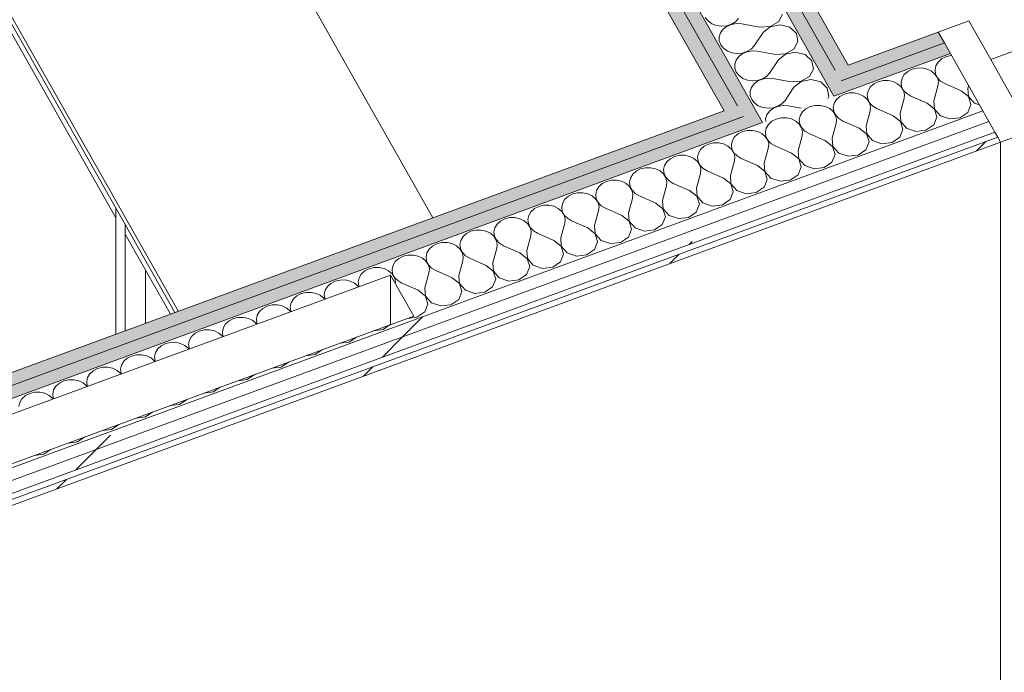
# Model space of a CAD drawing. Header units: millimetres. Extents: x -8337 to 19291, y 9509 to 21675.
# Tile 48 of 163: x -867 to 67, y 13150 to 13769. Entities that reach past the tile are written whole.
import ezdxf

# ---------------------------------------------------------------- set-up
doc = ezdxf.new("R2010")
doc.units = ezdxf.units.MM
doc.header["$MEASUREMENT"] = 0
doc.linetypes.add('Wipeout_Contour', pattern=[1000, 0, -1000])
for name, color, linetype in [('Nuevo_08_E_Envans secs', 7, 'Continuous'), ('Nuevo_09_EI_Mobiliari general', 7, 'Continuous'), ('Nuevo_Puertas Archicad', 7, 'Continuous')]:
    doc.layers.add(name, color=color, linetype=linetype)
for name, color, linetype, lineweight in [('Nuevo_08_E_Envans secs_Pluma_Nº__1', 7, 'Continuous', 5), ('Nuevo_08_E_Envans secs_Pluma_Nº__47', 7, 'Continuous', 20), ('Nuevo_09_EI_Mobiliari general_Pluma_Nº__1', 7, 'Continuous', 5), ('Nuevo_Puertas Archicad_Pluma_Nº__1', 7, 'Continuous', 5)]:
    doc.layers.add(name, color=color, linetype=linetype, lineweight=lineweight)
for name, color, linetype, lineweight, true_color in [('Nuevo_08_E_Envans secs_Pluma_Nº__102', 7, 'Continuous', 5, 0xcccccc), ('Nuevo_08_E_Envans secs_Pluma_Nº__171', 171, 'Continuous', 13, 0xaaaaff), ('Nuevo_08_E_Envans secs_Pluma_Nº__177', 7, 'Continuous', 15, 0xf7e046), ('Nuevo_08_E_Envans secs_Pluma_Nº__79', 7, 'Continuous', 5, 0xaaffd5), ('Nuevo_Puertas Archicad_Pluma_Nº__3', 7, 'Continuous', 5, 0xa4a4a4)]:
    doc.layers.add(name, color=color, linetype=linetype, lineweight=lineweight, true_color=true_color)
pattern_1 = [(45, (0, 0), (-183.848, 183.848), [195, -65]), (45, (7e-14, 183.85), (-183.848, 183.848), [195, -65])]

# ---------------------------------------------------------------- blocks, each defined once
blk = doc.blocks.new('*X124')
at = {"layer": 'Nuevo_08_E_Envans secs_Pluma_Nº__102', "color": 254, "linetype": 'Continuous', "lineweight": 5, "true_color": 0xcccccc}
for p, q in [((7.07, 13732.01), (3.82, 13729.08)), ((11.19, 13734.12), (7.07, 13732.01)), ((15.86, 13735.25), (11.19, 13734.12)), ((16.51, 13735.25), (15.86, 13735.25)), ((-21, 13722.29), (-25.12, 13720.18)), ((-16.33, 13723.42), (-21, 13722.29)), ((-11.45, 13723.47), (-16.33, 13723.42)), ((-6.74, 13722.44), (-11.45, 13723.47)), ((-2.55, 13720.41), (-6.74, 13722.44)), ((0.78, 13717.54), (-2.55, 13720.41)), ((1.69, 13725.54), (0.85, 13721.66)), ((0.85, 13721.66), (1.34, 13717.75)), ((3.82, 13729.08), (1.69, 13725.54)), ((-48.51, 13711.59), (-53.19, 13710.46)), ((-43.63, 13711.64), (-48.51, 13711.59)), ((-38.92, 13710.61), (-43.63, 13711.64)), ((-30.5, 13713.71), (-31.34, 13709.83)), ((-28.37, 13717.25), (-30.5, 13713.71)), ((-25.12, 13720.18), (-28.37, 13717.25)), ((3.02, 13714.05), (0.78, 13717.54)), ((1.34, 13717.75), (3.15, 13714.1)), ((3.99, 13710.19), (3.02, 13714.05)), ((3.15, 13714.1), (6.13, 13710.98)), ((6.13, 13710.98), (10.05, 13708.64)), ((-62.69, 13701.87), (-63.53, 13698)), ((-60.56, 13705.42), (-62.69, 13701.87)), ((-57.31, 13708.35), (-60.56, 13705.42)), ((-53.19, 13710.46), (-57.31, 13708.35)), ((-34.74, 13708.58), (-38.92, 13710.61)), ((-31.41, 13705.71), (-34.74, 13708.58)), ((-29.17, 13702.22), (-31.41, 13705.71)), ((-31.34, 13709.83), (-30.85, 13705.92)), ((-30.85, 13705.92), (-29.04, 13702.26)), ((-28.2, 13698.36), (-29.17, 13702.22)), ((-29.04, 13702.26), (-26.06, 13699.15)), ((-0.18, 13692.34), (3.61, 13706.27)), ((3.61, 13706.27), (3.99, 13710.19)), ((25.57, 13701.81), (10.05, 13708.64)), ((32.47, 13696.35), (25.57, 13701.81)), ((32.01, 13704.17), (32.68, 13706.64)), ((32.01, 13704.17), (32.6, 13696.39)), ((-92.75, 13693.58), (-94.88, 13690.04)), ((-89.5, 13696.52), (-92.75, 13693.58)), ((-85.38, 13698.63), (-89.5, 13696.52)), ((-80.7, 13699.75), (-85.38, 13698.63)), ((-75.82, 13699.8), (-80.7, 13699.75)), ((-71.11, 13698.78), (-75.82, 13699.8)), ((-66.93, 13696.75), (-71.11, 13698.78)), ((-63.59, 13693.88), (-66.93, 13696.75)), ((-61.36, 13690.39), (-63.59, 13693.88)), ((-63.53, 13698), (-63.03, 13694.09)), ((-63.03, 13694.09), (-61.23, 13690.43)), ((-32.37, 13680.51), (-28.58, 13694.44)), ((-28.58, 13694.44), (-28.2, 13698.36)), ((-26.06, 13699.15), (-22.14, 13696.8)), ((-6.62, 13689.98), (-22.14, 13696.8)), ((-0.18, 13692.34), (0.41, 13684.56)), ((34.77, 13688.78), (32.47, 13696.35)), ((32.6, 13696.39), (38.17, 13690.03)), ((-121.69, 13684.69), (-124.94, 13681.75)), ((-117.57, 13686.8), (-121.69, 13684.69)), ((-112.89, 13687.92), (-117.57, 13686.8)), ((-108.01, 13687.97), (-112.89, 13687.92)), ((-103.3, 13686.95), (-108.01, 13687.97)), ((-99.12, 13684.92), (-103.3, 13686.95)), ((-95.78, 13682.05), (-99.12, 13684.92)), ((-94.88, 13690.04), (-95.72, 13686.17)), ((-95.72, 13686.17), (-95.22, 13682.26)), ((-60.39, 13686.53), (-61.36, 13690.39)), ((-61.23, 13690.43), (-58.25, 13687.32)), ((-60.77, 13682.61), (-60.39, 13686.53)), ((-58.25, 13687.32), (-54.33, 13684.97)), ((-38.81, 13678.14), (-54.33, 13684.97)), ((0.28, 13684.52), (-6.62, 13689.98)), ((2.58, 13676.95), (0.28, 13684.52)), ((0.41, 13684.56), (5.98, 13678.2)), ((31.79, 13681.36), (34.77, 13688.78)), ((38.17, 13690.03), (43.01, 13688.36)), ((-149.76, 13674.97), (-153.88, 13672.86)), ((-145.08, 13676.09), (-149.76, 13674.97)), ((-140.2, 13676.14), (-145.08, 13676.09)), ((-135.49, 13675.12), (-140.2, 13676.14)), ((-131.31, 13673.09), (-135.49, 13675.12)), ((-127.06, 13678.21), (-127.91, 13674.34)), ((-127.91, 13674.34), (-127.41, 13670.43)), ((-124.94, 13681.75), (-127.06, 13678.21)), ((-93.55, 13678.55), (-95.78, 13682.05)), ((-95.22, 13682.26), (-93.42, 13678.6)), ((-92.58, 13674.7), (-93.55, 13678.55)), ((-93.42, 13678.6), (-90.44, 13675.49)), ((-92.96, 13670.78), (-92.58, 13674.7)), ((-90.44, 13675.49), (-86.52, 13673.14)), ((-64.56, 13668.68), (-60.77, 13682.61)), ((-31.91, 13672.68), (-38.81, 13678.14)), ((-32.37, 13680.51), (-31.78, 13672.73)), ((-0.39, 13669.53), (2.58, 13676.95)), ((5.98, 13678.2), (14.87, 13675.14)), ((14.87, 13675.14), (24.43, 13676.32)), ((24.43, 13676.32), (31.79, 13681.36)), ((-177.27, 13664.26), (-181.95, 13663.14)), ((-172.39, 13664.31), (-177.27, 13664.26)), ((-167.68, 13663.28), (-172.39, 13664.31)), ((-159.25, 13666.38), (-160.1, 13662.51)), ((-157.13, 13669.92), (-159.25, 13666.38)), ((-153.88, 13672.86), (-157.13, 13669.92)), ((-127.97, 13670.22), (-131.31, 13673.09)), ((-125.74, 13666.72), (-127.97, 13670.22)), ((-127.41, 13670.43), (-125.61, 13666.77)), ((-124.77, 13662.87), (-125.74, 13666.72)), ((-125.61, 13666.77), (-122.63, 13663.65)), ((-96.75, 13656.85), (-92.96, 13670.78)), ((-71, 13666.31), (-86.52, 13673.14)), ((-64.1, 13660.85), (-71, 13666.31)), ((-64.56, 13668.68), (-63.97, 13660.9)), ((-32.58, 13657.7), (-29.61, 13665.12)), ((-29.61, 13665.12), (-31.91, 13672.68)), ((-31.78, 13672.73), (-26.21, 13666.37)), ((-26.21, 13666.37), (-17.32, 13663.31)), ((-17.32, 13663.31), (-7.76, 13664.49)), ((-7.76, 13664.49), (-0.39, 13669.53)), ((-189.31, 13658.09), (-191.44, 13654.55)), ((-186.07, 13661.03), (-189.31, 13658.09)), ((-181.95, 13663.14), (-186.07, 13661.03)), ((-163.5, 13661.26), (-167.68, 13663.28)), ((-160.16, 13658.39), (-163.5, 13661.26)), ((-157.93, 13654.89), (-160.16, 13658.39)), ((-160.1, 13662.51), (-159.6, 13658.59)), ((-159.6, 13658.59), (-157.8, 13654.94)), ((-156.96, 13651.04), (-157.93, 13654.89)), ((-157.8, 13654.94), (-154.82, 13651.82)), ((-128.94, 13645.02), (-125.15, 13658.95)), ((-125.15, 13658.95), (-124.77, 13662.87)), ((-122.63, 13663.65), (-118.71, 13661.31)), ((-103.19, 13654.48), (-118.71, 13661.31)), ((-96.75, 13656.85), (-96.16, 13649.07)), ((-61.8, 13653.29), (-64.1, 13660.85)), ((-63.97, 13660.9), (-58.4, 13654.54)), ((-39.95, 13652.65), (-32.58, 13657.7)), ((-221.5, 13646.26), (-223.63, 13642.72)), ((-218.26, 13649.2), (-221.5, 13646.26)), ((-214.14, 13651.31), (-218.26, 13649.2)), ((-209.46, 13652.43), (-214.14, 13651.31)), ((-204.58, 13652.48), (-209.46, 13652.43)), ((-199.87, 13651.45), (-204.58, 13652.48)), ((-195.69, 13649.43), (-199.87, 13651.45)), ((-192.35, 13646.56), (-195.69, 13649.43)), ((-190.12, 13643.06), (-192.35, 13646.56)), ((-191.44, 13654.55), (-192.29, 13650.68)), ((-192.29, 13650.68), (-191.79, 13646.76)), ((-191.79, 13646.76), (-189.99, 13643.11)), ((-161.13, 13633.19), (-157.34, 13647.11)), ((-157.34, 13647.11), (-156.96, 13651.04)), ((-154.82, 13651.82), (-150.9, 13649.48)), ((-135.38, 13642.65), (-150.9, 13649.48)), ((-96.29, 13649.02), (-103.19, 13654.48)), ((-93.99, 13641.46), (-96.29, 13649.02)), ((-96.16, 13649.07), (-90.59, 13642.7)), ((-72.14, 13640.82), (-64.77, 13645.87)), ((-64.77, 13645.87), (-61.8, 13653.29)), ((-58.4, 13654.54), (-49.51, 13651.48)), ((-49.51, 13651.48), (-39.95, 13652.65)), ((-250.45, 13637.37), (-253.69, 13634.43)), ((-246.33, 13639.48), (-250.45, 13637.37)), ((-241.65, 13640.6), (-246.33, 13639.48)), ((-236.77, 13640.65), (-241.65, 13640.6)), ((-232.06, 13639.62), (-236.77, 13640.65)), ((-227.88, 13637.6), (-232.06, 13639.62)), ((-224.54, 13634.73), (-227.88, 13637.6)), ((-223.63, 13642.72), (-224.48, 13638.85)), ((-224.48, 13638.85), (-223.98, 13634.93)), ((-189.15, 13639.21), (-190.12, 13643.06)), ((-189.99, 13643.11), (-187.01, 13639.99)), ((-189.53, 13635.28), (-189.15, 13639.21)), ((-187.01, 13639.99), (-183.09, 13637.65)), ((-167.57, 13630.82), (-183.09, 13637.65)), ((-128.48, 13637.19), (-135.38, 13642.65)), ((-128.94, 13645.02), (-128.35, 13637.24)), ((-126.18, 13629.62), (-128.48, 13637.19)), ((-128.35, 13637.24), (-122.78, 13630.87)), ((-96.96, 13634.04), (-93.99, 13641.46)), ((-90.59, 13642.7), (-81.7, 13639.65)), ((-81.7, 13639.65), (-72.14, 13640.82)), ((-278.52, 13627.65), (-282.63, 13625.54)), ((-273.84, 13628.77), (-278.52, 13627.65)), ((-268.96, 13628.82), (-273.84, 13628.77)), ((-264.25, 13627.79), (-268.96, 13628.82)), ((-260.07, 13625.77), (-264.25, 13627.79)), ((-255.82, 13630.89), (-256.67, 13627.01)), ((-256.67, 13627.01), (-256.17, 13623.1)), ((-253.69, 13634.43), (-255.82, 13630.89)), ((-222.3, 13631.23), (-224.54, 13634.73)), ((-223.98, 13634.93), (-222.17, 13631.28)), ((-221.34, 13627.37), (-222.3, 13631.23)), ((-222.17, 13631.28), (-219.2, 13628.16)), ((-221.72, 13623.45), (-221.34, 13627.37)), ((-219.2, 13628.16), (-215.28, 13625.82)), ((-193.32, 13621.36), (-189.53, 13635.28)), ((-160.67, 13625.36), (-167.57, 13630.82)), ((-161.13, 13633.19), (-160.54, 13625.41)), ((-129.15, 13622.21), (-126.18, 13629.62)), ((-122.78, 13630.87), (-113.88, 13627.82)), ((-113.88, 13627.82), (-104.33, 13628.99)), ((-104.33, 13628.99), (-96.96, 13634.04)), ((-288.01, 13619.06), (-288.86, 13615.18)), ((-285.88, 13622.6), (-288.01, 13619.06)), ((-282.63, 13625.54), (-285.88, 13622.6)), ((-256.73, 13622.9), (-260.07, 13625.77)), ((-254.49, 13619.4), (-256.73, 13622.9)), ((-256.17, 13623.1), (-254.36, 13619.45)), ((-253.53, 13615.54), (-254.49, 13619.4)), ((-254.36, 13619.45), (-251.39, 13616.33)), ((-225.51, 13609.52), (-221.72, 13623.45)), ((-199.75, 13618.99), (-215.28, 13625.82)), ((-192.86, 13613.53), (-199.75, 13618.99)), ((-193.32, 13621.36), (-192.73, 13613.58)), ((-161.34, 13610.38), (-158.37, 13617.79)), ((-158.37, 13617.79), (-160.67, 13625.36)), ((-160.54, 13625.41), (-154.97, 13619.04)), ((-154.97, 13619.04), (-146.07, 13615.99)), ((-136.52, 13617.16), (-129.15, 13622.21)), ((-318.07, 13610.77), (-320.2, 13607.23)), ((-314.82, 13613.71), (-318.07, 13610.77)), ((-310.7, 13615.82), (-314.82, 13613.71)), ((-306.03, 13616.94), (-310.7, 13615.82)), ((-301.15, 13616.99), (-306.03, 13616.94)), ((-296.44, 13615.96), (-301.15, 13616.99)), ((-292.26, 13613.93), (-296.44, 13615.96)), ((-288.92, 13611.06), (-292.26, 13613.93)), ((-286.68, 13607.57), (-288.92, 13611.06)), ((-288.86, 13615.18), (-288.36, 13611.27)), ((-288.36, 13611.27), (-286.55, 13607.62)), ((-257.69, 13597.69), (-253.91, 13611.62)), ((-253.91, 13611.62), (-253.53, 13615.54)), ((-251.39, 13616.33), (-247.47, 13613.99)), ((-231.94, 13607.16), (-247.47, 13613.99)), ((-225.51, 13609.52), (-224.92, 13601.75)), ((-190.55, 13605.96), (-192.86, 13613.53)), ((-192.73, 13613.58), (-187.16, 13607.21)), ((-168.71, 13605.33), (-161.34, 13610.38)), ((-146.07, 13615.99), (-136.52, 13617.16)), ((-350.26, 13598.94), (-352.39, 13595.4)), ((-347.01, 13601.87), (-350.26, 13598.94)), ((-342.89, 13603.98), (-347.01, 13601.87)), ((-338.22, 13605.11), (-342.89, 13603.98)), ((-333.34, 13605.16), (-338.22, 13605.11)), ((-328.63, 13604.13), (-333.34, 13605.16)), ((-324.44, 13602.1), (-328.63, 13604.13)), ((-321.11, 13599.23), (-324.44, 13602.1)), ((-318.87, 13595.74), (-321.11, 13599.23)), ((-320.2, 13607.23), (-321.05, 13603.35)), ((-321.05, 13603.35), (-320.55, 13599.44)), ((-320.55, 13599.44), (-318.74, 13595.79)), ((-289.88, 13585.86), (-286.09, 13599.79)), ((-285.72, 13603.71), (-286.68, 13607.57)), ((-286.55, 13607.62), (-283.58, 13604.5)), ((-286.09, 13599.79), (-285.72, 13603.71)), ((-283.58, 13604.5), (-279.66, 13602.16)), ((-264.13, 13595.33), (-279.66, 13602.16)), ((-225.05, 13601.7), (-231.94, 13607.16)), ((-222.74, 13594.13), (-225.05, 13601.7)), ((-224.92, 13601.75), (-219.35, 13595.38)), ((-193.53, 13598.55), (-190.55, 13605.96)), ((-187.16, 13607.21), (-178.26, 13604.16)), ((-178.26, 13604.16), (-168.71, 13605.33)), ((-379.2, 13590.04), (-382.45, 13587.11)), ((-375.08, 13592.15), (-379.2, 13590.04)), ((-370.41, 13593.28), (-375.08, 13592.15)), ((-365.53, 13593.33), (-370.41, 13593.28)), ((-360.82, 13592.3), (-365.53, 13593.33)), ((-356.63, 13590.27), (-360.82, 13592.3)), ((-353.3, 13587.4), (-356.63, 13590.27)), ((-352.39, 13595.4), (-353.24, 13591.52)), ((-353.24, 13591.52), (-352.74, 13587.61)), ((-317.91, 13591.88), (-318.87, 13595.74)), ((-318.74, 13595.79), (-315.77, 13592.67)), ((-318.28, 13587.96), (-317.91, 13591.88)), ((-315.77, 13592.67), (-311.85, 13590.33)), ((-296.32, 13583.5), (-311.85, 13590.33)), ((-257.24, 13589.87), (-264.13, 13595.33)), ((-257.69, 13597.69), (-257.11, 13589.92)), ((-254.93, 13582.3), (-257.24, 13589.87)), ((-257.11, 13589.92), (-251.53, 13583.55)), ((-225.72, 13586.72), (-222.74, 13594.13)), ((-219.35, 13595.38), (-210.45, 13592.33)), ((-210.45, 13592.33), (-200.9, 13593.5)), ((-200.9, 13593.5), (-193.53, 13598.55)), ((-407.27, 13580.32), (-411.39, 13578.21)), ((-402.6, 13581.45), (-407.27, 13580.32)), ((-397.72, 13581.49), (-402.6, 13581.45)), ((-393.01, 13580.47), (-397.72, 13581.49)), ((-388.82, 13578.44), (-393.01, 13580.47)), ((-384.58, 13583.57), (-385.42, 13579.69)), ((-382.45, 13587.11), (-384.58, 13583.57)), ((-351.06, 13583.91), (-353.3, 13587.4)), ((-352.74, 13587.61), (-350.93, 13583.95)), ((-350.1, 13580.05), (-351.06, 13583.91)), ((-350.93, 13583.95), (-347.95, 13580.84)), ((-347.95, 13580.84), (-344.04, 13578.49)), ((-322.07, 13574.03), (-318.28, 13587.96)), ((-289.43, 13578.04), (-296.32, 13583.5)), ((-289.88, 13585.86), (-289.3, 13578.08)), ((-257.91, 13574.89), (-254.93, 13582.3)), ((-251.53, 13583.55), (-242.64, 13580.5)), ((-242.64, 13580.5), (-233.08, 13581.67)), ((-233.08, 13581.67), (-225.72, 13586.72)), ((-416.77, 13571.73), (-417.61, 13567.86)), ((-414.64, 13575.28), (-416.77, 13571.73)), ((-411.39, 13578.21), (-414.64, 13575.28)), ((-385.49, 13575.57), (-388.82, 13578.44)), ((-383.25, 13572.08), (-385.49, 13575.57)), ((-385.42, 13579.69), (-384.93, 13575.78)), ((-384.93, 13575.78), (-383.12, 13572.12)), ((-382.28, 13568.22), (-383.25, 13572.08)), ((-383.12, 13572.12), (-380.14, 13569.01)), ((-354.26, 13562.2), (-350.47, 13576.13)), ((-350.47, 13576.13), (-350.1, 13580.05)), ((-328.51, 13571.67), (-344.04, 13578.49)), ((-321.62, 13566.21), (-328.51, 13571.67)), ((-322.07, 13574.03), (-321.49, 13566.25)), ((-287.12, 13570.47), (-289.43, 13578.04)), ((-289.3, 13578.08), (-283.72, 13571.72)), ((-283.72, 13571.72), (-274.83, 13568.67)), ((-265.27, 13569.84), (-257.91, 13574.89)), ((-446.83, 13563.44), (-448.96, 13559.9)), ((-443.58, 13566.38), (-446.83, 13563.44)), ((-439.46, 13568.49), (-443.58, 13566.38)), ((-434.78, 13569.61), (-439.46, 13568.49)), ((-429.9, 13569.66), (-434.78, 13569.61)), ((-425.19, 13568.64), (-429.9, 13569.66)), ((-421.01, 13566.61), (-425.19, 13568.64)), ((-417.68, 13563.74), (-421.01, 13566.61)), ((-415.44, 13560.24), (-417.68, 13563.74)), ((-417.61, 13567.86), (-417.12, 13563.95)), ((-417.12, 13563.95), (-415.31, 13560.29)), ((-386.45, 13550.37), (-382.66, 13564.3)), ((-382.66, 13564.3), (-382.28, 13568.22)), ((-380.14, 13569.01), (-376.22, 13566.66)), ((-360.7, 13559.83), (-376.22, 13566.66)), ((-354.26, 13562.2), (-353.67, 13554.42)), ((-319.31, 13558.64), (-321.62, 13566.21)), ((-321.49, 13566.25), (-315.91, 13559.89)), ((-297.46, 13558.01), (-290.1, 13563.05)), ((-290.1, 13563.05), (-287.12, 13570.47)), ((-274.83, 13568.67), (-265.27, 13569.84)), ((-475.77, 13554.55), (-479.02, 13551.61)), ((-471.65, 13556.66), (-475.77, 13554.55)), ((-466.97, 13557.78), (-471.65, 13556.66)), ((-462.09, 13557.83), (-466.97, 13557.78)), ((-457.38, 13556.81), (-462.09, 13557.83)), ((-453.2, 13554.78), (-457.38, 13556.81)), ((-449.86, 13551.91), (-453.2, 13554.78)), ((-448.96, 13559.9), (-449.8, 13556.03)), ((-449.8, 13556.03), (-449.3, 13552.12)), ((-449.3, 13552.12), (-447.5, 13548.46)), ((-418.64, 13538.54), (-414.85, 13552.47)), ((-414.47, 13556.39), (-415.44, 13560.24)), ((-415.31, 13560.29), (-412.33, 13557.18)), ((-414.85, 13552.47), (-414.47, 13556.39)), ((-412.33, 13557.18), (-408.41, 13554.83)), ((-392.89, 13548), (-408.41, 13554.83)), ((-353.8, 13554.38), (-360.7, 13559.83)), ((-351.5, 13546.81), (-353.8, 13554.38)), ((-353.67, 13554.42), (-348.1, 13548.06)), ((-322.29, 13551.22), (-319.31, 13558.64)), ((-315.91, 13559.89), (-307.02, 13556.83)), ((-307.02, 13556.83), (-297.46, 13558.01)), ((-503.84, 13544.83), (-507.96, 13542.72)), ((-499.16, 13545.95), (-503.84, 13544.83)), ((-494.28, 13546), (-499.16, 13545.95)), ((-489.57, 13544.98), (-494.28, 13546)), ((-485.39, 13542.95), (-489.57, 13544.98)), ((-482.05, 13540.08), (-485.39, 13542.95)), ((-481.14, 13548.07), (-481.99, 13544.2)), ((-481.99, 13544.2), (-481.49, 13540.29)), ((-479.02, 13551.61), (-481.14, 13548.07)), ((-447.63, 13548.41), (-449.86, 13551.91)), ((-446.66, 13544.56), (-447.63, 13548.41)), ((-447.5, 13548.46), (-444.52, 13545.34)), ((-447.04, 13540.64), (-446.66, 13544.56)), ((-444.52, 13545.34), (-440.6, 13543)), ((-425.08, 13536.17), (-440.6, 13543)), ((-385.99, 13542.54), (-392.89, 13548)), ((-386.45, 13550.37), (-385.86, 13542.59)), ((-354.48, 13539.39), (-351.5, 13546.81)), ((-348.1, 13548.06), (-339.21, 13545)), ((-339.21, 13545), (-329.65, 13546.18)), ((-329.65, 13546.18), (-322.29, 13551.22)), ((-531.35, 13534.12), (-536.03, 13533)), ((-526.47, 13534.17), (-531.35, 13534.12)), ((-521.76, 13533.14), (-526.47, 13534.17)), ((-513.33, 13536.24), (-514.18, 13532.37)), ((-511.21, 13539.78), (-513.33, 13536.24)), ((-507.96, 13542.72), (-511.21, 13539.78)), ((-479.82, 13536.58), (-482.05, 13540.08)), ((-481.49, 13540.29), (-479.69, 13536.63)), ((-478.85, 13532.73), (-479.82, 13536.58)), ((-479.69, 13536.63), (-476.71, 13533.51)), ((-476.71, 13533.51), (-472.79, 13531.17)), ((-450.83, 13526.71), (-447.04, 13540.64)), ((-418.18, 13530.71), (-425.08, 13536.17)), ((-418.64, 13538.54), (-418.05, 13530.76)), ((-386.66, 13527.56), (-383.69, 13534.98)), ((-383.69, 13534.98), (-385.99, 13542.54)), ((-385.86, 13542.59), (-380.29, 13536.23)), ((-380.29, 13536.23), (-371.4, 13533.17)), ((-371.4, 13533.17), (-361.84, 13534.35)), ((-361.84, 13534.35), (-354.48, 13539.39)), ((-545.52, 13524.41), (-546.37, 13520.54)), ((-543.4, 13527.95), (-545.52, 13524.41)), ((-540.15, 13530.89), (-543.4, 13527.95)), ((-536.03, 13533), (-540.15, 13530.89)), ((-517.58, 13531.12), (-521.76, 13533.14)), ((-514.24, 13528.25), (-517.58, 13531.12)), ((-512.01, 13524.75), (-514.24, 13528.25)), ((-514.18, 13532.37), (-513.68, 13528.45)), ((-513.68, 13528.45), (-511.88, 13524.8)), ((-511.04, 13520.9), (-512.01, 13524.75)), ((-511.88, 13524.8), (-508.9, 13521.68)), ((-483.02, 13514.88), (-479.23, 13528.81)), ((-479.23, 13528.81), (-478.85, 13532.73)), ((-457.27, 13524.34), (-472.79, 13531.17)), ((-450.37, 13518.88), (-457.27, 13524.34)), ((-450.83, 13526.71), (-450.24, 13518.93)), ((-415.88, 13523.15), (-418.18, 13530.71)), ((-418.05, 13530.76), (-412.48, 13524.39)), ((-412.48, 13524.39), (-403.59, 13521.34)), ((-394.03, 13522.51), (-386.66, 13527.56)), ((-575.58, 13516.12), (-577.71, 13512.58)), ((-572.34, 13519.06), (-575.58, 13516.12)), ((-568.22, 13521.17), (-572.34, 13519.06)), ((-563.54, 13522.29), (-568.22, 13521.17)), ((-558.66, 13522.34), (-563.54, 13522.29)), ((-553.95, 13521.31), (-558.66, 13522.34)), ((-549.77, 13519.29), (-553.95, 13521.31)), ((-546.43, 13516.42), (-549.77, 13519.29)), ((-546.06, 13515.84), (-546.43, 13516.42)), ((-546.37, 13520.54), (-545.87, 13516.62)), ((-545.87, 13516.62), (-545.57, 13516.02)), ((-511.2, 13519.23), (-511.04, 13520.9)), ((-508.9, 13521.68), (-504.98, 13519.34)), ((-489.46, 13512.51), (-504.98, 13519.34)), ((-483.02, 13514.88), (-482.43, 13507.1)), ((-448.07, 13511.31), (-450.37, 13518.88)), ((-450.24, 13518.93), (-444.67, 13512.56)), ((-426.22, 13510.68), (-418.85, 13515.73)), ((-418.85, 13515.73), (-415.88, 13523.15)), ((-403.59, 13521.34), (-394.03, 13522.51)), ((-604.53, 13507.23), (-607.77, 13504.29)), ((-600.41, 13509.34), (-604.53, 13507.23)), ((-595.73, 13510.46), (-600.41, 13509.34)), ((-590.85, 13510.51), (-595.73, 13510.46)), ((-586.14, 13509.48), (-590.85, 13510.51)), ((-581.96, 13507.46), (-586.14, 13509.48)), ((-578.62, 13504.59), (-581.96, 13507.46)), ((-577.71, 13512.58), (-578.56, 13508.71)), ((-578.56, 13508.71), (-578.06, 13504.79)), ((-482.56, 13507.05), (-489.46, 13512.51)), ((-480.26, 13499.48), (-482.56, 13507.05)), ((-482.43, 13507.1), (-476.86, 13500.73)), ((-451.04, 13503.9), (-448.07, 13511.31)), ((-444.67, 13512.56), (-435.78, 13509.51)), ((-435.78, 13509.51), (-426.22, 13510.68)), ((-632.6, 13497.51), (-636.72, 13495.4)), ((-627.92, 13498.63), (-632.6, 13497.51)), ((-623.04, 13498.68), (-627.92, 13498.63)), ((-618.33, 13497.65), (-623.04, 13498.68)), ((-614.15, 13495.63), (-618.33, 13497.65)), ((-609.9, 13500.75), (-610.75, 13496.87)), ((-610.75, 13496.87), (-610.25, 13492.96)), ((-607.77, 13504.29), (-609.9, 13500.75)), ((-578.25, 13504.01), (-578.62, 13504.59)), ((-578.06, 13504.79), (-577.76, 13504.19)), ((-483.23, 13492.07), (-480.26, 13499.48)), ((-476.86, 13500.73), (-467.97, 13497.68)), ((-467.97, 13497.68), (-458.41, 13498.85)), ((-458.41, 13498.85), (-451.04, 13503.9)), ((-660.11, 13486.8), (-664.79, 13485.67)), ((-655.23, 13486.85), (-660.11, 13486.8)), ((-650.52, 13485.82), (-655.23, 13486.85)), ((-642.09, 13488.92), (-642.94, 13485.04)), ((-639.96, 13492.46), (-642.09, 13488.92)), ((-636.72, 13495.4), (-639.96, 13492.46)), ((-610.81, 13492.76), (-614.15, 13495.63)), ((-610.44, 13492.17), (-610.81, 13492.76)), ((-610.25, 13492.96), (-609.95, 13492.35)), ((-499.56, 13485.92), (-490.6, 13487.02)), ((-490.6, 13487.02), (-483.23, 13492.07)), ((-672.15, 13480.63), (-674.28, 13477.09)), ((-668.9, 13483.56), (-672.15, 13480.63)), ((-664.79, 13485.67), (-668.9, 13483.56)), ((-646.34, 13483.79), (-650.52, 13485.82)), ((-643, 13480.92), (-646.34, 13483.79)), ((-642.63, 13480.34), (-643, 13480.92)), ((-642.94, 13485.04), (-642.44, 13481.13)), ((-642.44, 13481.13), (-642.14, 13480.52)), ((-522.79, 13475.19), (-515.88, 13479.92)), ((-704.34, 13468.8), (-706.47, 13465.26)), ((-701.09, 13471.73), (-704.34, 13468.8)), ((-696.97, 13473.84), (-701.09, 13471.73)), ((-692.3, 13474.97), (-696.97, 13473.84)), ((-687.42, 13475.02), (-692.3, 13474.97)), ((-682.71, 13473.99), (-687.42, 13475.02)), ((-678.53, 13471.96), (-682.71, 13473.99)), ((-675.19, 13469.09), (-678.53, 13471.96)), ((-674.82, 13468.51), (-675.19, 13469.09)), ((-674.28, 13477.09), (-675.13, 13473.21)), ((-675.13, 13473.21), (-674.63, 13469.3)), ((-674.63, 13469.3), (-674.33, 13468.69)), ((-554.98, 13463.36), (-548.07, 13468.09)), ((-531.75, 13474.09), (-522.79, 13475.19)), ((-733.28, 13459.9), (-736.53, 13456.97)), ((-729.16, 13462.01), (-733.28, 13459.9)), ((-724.49, 13463.14), (-729.16, 13462.01)), ((-719.61, 13463.19), (-724.49, 13463.14)), ((-714.9, 13462.16), (-719.61, 13463.19)), ((-710.71, 13460.13), (-714.9, 13462.16)), ((-707.38, 13457.26), (-710.71, 13460.13)), ((-706.47, 13465.26), (-707.32, 13461.38)), ((-707.32, 13461.38), (-706.82, 13457.47)), ((-563.93, 13462.26), (-554.98, 13463.36)), ((-761.35, 13450.18), (-765.47, 13448.07)), ((-756.68, 13451.3), (-761.35, 13450.18)), ((-751.8, 13451.35), (-756.68, 13451.3)), ((-747.09, 13450.33), (-751.8, 13451.35)), ((-742.9, 13448.3), (-747.09, 13450.33)), ((-738.66, 13453.43), (-739.51, 13449.55)), ((-739.51, 13449.55), (-739.01, 13445.64)), ((-736.53, 13456.97), (-738.66, 13453.43)), ((-707.01, 13456.68), (-707.38, 13457.26)), ((-706.82, 13457.47), (-706.52, 13456.86)), ((-596.12, 13450.43), (-587.17, 13451.53)), ((-587.17, 13451.53), (-580.26, 13456.26)), ((-770.85, 13441.59), (-771.69, 13437.72)), ((-768.72, 13445.13), (-770.85, 13441.59)), ((-765.47, 13448.07), (-768.72, 13445.13)), ((-739.57, 13445.43), (-742.9, 13448.3)), ((-739.2, 13444.85), (-739.57, 13445.43)), ((-739.01, 13445.64), (-738.71, 13445.03)), ((-619.35, 13439.7), (-612.45, 13444.43)), ((-800.91, 13433.3), (-803.04, 13429.76)), ((-797.66, 13436.24), (-800.91, 13433.3)), ((-793.54, 13438.35), (-797.66, 13436.24)), ((-788.87, 13439.47), (-793.54, 13438.35)), ((-783.99, 13439.52), (-788.87, 13439.47)), ((-779.28, 13438.5), (-783.99, 13439.52)), ((-775.09, 13436.47), (-779.28, 13438.5)), ((-771.76, 13433.6), (-775.09, 13436.47)), ((-771.38, 13433.02), (-771.76, 13433.6)), ((-771.69, 13437.72), (-771.2, 13433.81)), ((-771.2, 13433.81), (-770.9, 13433.2)), ((-651.54, 13427.87), (-644.64, 13432.6)), ((-628.31, 13438.6), (-619.35, 13439.7)), ((-833.1, 13421.47), (-835.23, 13417.93)), ((-829.85, 13424.41), (-833.1, 13421.47)), ((-825.73, 13426.52), (-829.85, 13424.41)), ((-821.05, 13427.64), (-825.73, 13426.52)), ((-816.17, 13427.69), (-821.05, 13427.64)), ((-811.46, 13426.67), (-816.17, 13427.69)), ((-807.28, 13424.64), (-811.46, 13426.67)), ((-803.95, 13421.77), (-807.28, 13424.64)), ((-803.57, 13421.19), (-803.95, 13421.77)), ((-803.04, 13429.76), (-803.88, 13425.89)), ((-803.88, 13425.89), (-803.39, 13421.98)), ((-803.39, 13421.98), (-803.09, 13421.37)), ((-660.5, 13426.77), (-651.54, 13427.87)), ((-862.04, 13412.58), (-865.29, 13409.64)), ((-857.92, 13414.69), (-862.04, 13412.58)), ((-853.24, 13415.81), (-857.92, 13414.69)), ((-848.36, 13415.86), (-853.24, 13415.81)), ((-843.65, 13414.83), (-848.36, 13415.86)), ((-839.47, 13412.81), (-843.65, 13414.83)), ((-836.13, 13409.94), (-839.47, 13412.81)), ((-835.23, 13417.93), (-836.07, 13414.06)), ((-836.07, 13414.06), (-835.57, 13410.14)), ((-692.69, 13414.94), (-683.73, 13416.04)), ((-683.73, 13416.04), (-676.83, 13420.77)), ((-867.41, 13406.1), (-868.26, 13402.23)), ((-865.29, 13409.64), (-867.41, 13406.1)), ((-835.76, 13409.36), (-836.13, 13409.94)), ((-835.57, 13410.14), (-835.27, 13409.54)), ((-724.88, 13403.11), (-715.92, 13404.2)), ((-715.92, 13404.2), (-709.02, 13408.94)), ((-748.11, 13392.37), (-741.21, 13397.11)), ((-780.3, 13380.54), (-773.4, 13385.27)), ((-757.07, 13391.27), (-748.11, 13392.37)), ((-789.26, 13379.44), (-780.3, 13380.54)), ((-821.45, 13367.61), (-812.49, 13368.71)), ((-812.49, 13368.71), (-805.58, 13373.44)), ((-853.64, 13355.78), (-844.68, 13356.88)), ((-844.68, 13356.88), (-837.77, 13361.61))]:
    blk.add_line(p, q, dxfattribs=at)
blk = doc.blocks.new('Elem Sección_103_1')
at = {"layer": 'Nuevo_08_E_Envans secs_Pluma_Nº__79', "linetype": 'Continuous', "lineweight": 5, "true_color": 0xaaffd5}
for points in [[(-93.99, 13721.48), (-88.27, 13711.36), (9.66, 13747.35), (3.94, 13757.47)], [(-100.82, 13706.75), (-95.1, 13696.63), (15.39, 13737.24), (9.66, 13747.35), (-88.27, 13711.36)], [(-1321.12, 13270.45), (-1315.4, 13260.34), (-180.97, 13677.29), (-186.69, 13687.41)], [(-180.97, 13677.29), (-1315.4, 13260.34), (-1309.67, 13250.22), (-162.7, 13671.78), (-168.42, 13681.9)]]:
    blk.add_hatch(color=121, dxfattribs=at).paths.add_polyline_path(points)
at = {"layer": 'Nuevo_08_E_Envans secs_Pluma_Nº__1', "color": 7, "linetype": 'Continuous', "lineweight": 5}
for p, q in [((3.94, 13757.47), (-81.44, 13726.09)), ((9.66, 13747.35), (-88.27, 13711.36)), ((15.39, 13737.24), (-95.1, 13696.63))]:
    blk.add_line(p, q, dxfattribs=at)
at = {"layer": 'Nuevo_08_E_Envans secs', "lineweight": 0}
blk.add_blockref('*X124', (0, 0), dxfattribs=at)
at = {"color": 254, "linetype": 'Wipeout_Contour', "lineweight": 0, "ltscale": 53818.602599}
blk.add_wipeout([(-1273.15, 13185.61), (-1267.43, 13175.49), (57.63, 13662.51), (51.91, 13672.63)], dxfattribs=at).dxf.layer = 'Nuevo_08_E_Envans secs'
at = {"layer": 'Nuevo_08_E_Envans secs_Pluma_Nº__177', "linetype": 'Continuous', "lineweight": 15, "true_color": 0xf7e046}
h = blk.add_hatch(dxfattribs=at)
h.set_pattern_fill('Panellat_HPL_0001', color=53, style=0, pattern_type=2)
h.set_pattern_definition(pattern_1)
h.paths.add_polyline_path([(-1273.15, 13185.61), (-1267.43, 13175.49), (57.63, 13662.51), (51.91, 13672.63)])
at = {"color": 254, "linetype": 'Wipeout_Contour', "lineweight": 0, "ltscale": 53860.04121}
blk.add_wipeout([(-1278.87, 13195.73), (-1273.15, 13185.61), (51.91, 13672.63), (46.19, 13682.75)], dxfattribs=at).dxf.layer = 'Nuevo_08_E_Envans secs'
at = {"layer": 'Nuevo_08_E_Envans secs_Pluma_Nº__177', "linetype": 'Continuous', "lineweight": 15, "true_color": 0xf7e046}
h = blk.add_hatch(dxfattribs=at)
h.set_pattern_fill('Panellat_HPL_0001', color=53, style=0, pattern_type=2)
h.set_pattern_definition(pattern_1)
h.paths.add_polyline_path([(-1278.87, 13195.73), (-1273.15, 13185.61), (51.91, 13672.63), (46.19, 13682.75)])
at = {"color": 254, "linetype": 'Wipeout_Contour', "lineweight": 0, "ltscale": 53769.204889}
blk.add_wipeout([(-1264.79, 13170.82), (-1262.15, 13166.15), (62.91, 13653.17), (60.27, 13657.84)], dxfattribs=at).dxf.layer = 'Nuevo_08_E_Envans secs'
at = {"layer": 'Nuevo_08_E_Envans secs_Pluma_Nº__171', "linetype": 'Continuous', "lineweight": 13, "true_color": 0xaaaaff}
h = blk.add_hatch(dxfattribs=at)
h.set_pattern_fill('Panellat_HPL_0001', color=161, style=0, pattern_type=2)
h.set_pattern_definition(pattern_1)
h.paths.add_polyline_path([(-1264.79, 13170.82), (-1262.15, 13166.15), (62.91, 13653.17), (60.27, 13657.84)])
at = {"layer": 'Nuevo_08_E_Envans secs_Pluma_Nº__1', "color": 7, "linetype": 'Continuous', "lineweight": 5}
for p, q in [((-199.25, 13682.79), (-1321.12, 13270.45)), ((-180.97, 13677.29), (-1315.4, 13260.34)), ((46.19, 13682.75), (-1278.87, 13195.73)), ((-162.7, 13671.78), (-1309.67, 13250.22)), ((51.91, 13672.63), (-1273.15, 13185.61)), ((57.63, 13662.51), (-1267.43, 13175.49)), ((60.27, 13657.84), (-1264.79, 13170.82)), ((62.91, 13653.17), (-1262.15, 13166.15)), ((-515.61, 13527.03), (-1302.63, 13237.76)), ((-515.61, 13527.03), (-493.61, 13488.11)), ((-493.61, 13488.11), (-1280.63, 13198.84))]:
    blk.add_line(p, q, dxfattribs=at)
at = {"layer": 'Nuevo_08_E_Envans secs_Pluma_Nº__47', "color": 7, "linetype": 'Continuous', "lineweight": 20}
blk.add_line((-515.61, 13480.02), (-515.61, 13527.03), dxfattribs=at)
blk = doc.blocks.new('Elem Sección_112_1')
at = {"layer": 'Nuevo_Puertas Archicad', "linetype": 'Continuous', "lineweight": 0, "true_color": 0xffffff}
h = blk.add_hatch(dxfattribs=at)
h.set_pattern_fill('Hormigón_en_Masa_0001', style=0, pattern_type=2)
h.set_pattern_definition([(0, (0, 0), (0, 779.423), [48.75, -401.25]), (0, (225, 389.7), (0, 779.423), [48.75, -401.25]), (60, (0, 0), (-675, 389.71), [48.75, -401.25]), (60, (450, 0), (-675, 389.71), [48.75, -401.25]), (120, (48.75, 0), (675, 389.71), [48.75, -401.25]), (120, (498.75, 0), (675, 389.71), [48.75, -401.25]), (0, (0, 75), (0, 150), [0, -150, 0, -225]), (45, (75, 75), (-106.066, 106.066), [0, -112.5, 0, -187.5])])
h.paths.add_polyline_path([(53.6, 13731.54), (71.2, 13700.4), (882.37, 13998.54), (864.76, 14029.68)])
at = {"layer": 'Nuevo_Puertas Archicad_Pluma_Nº__1', "color": 7, "linetype": 'Continuous', "lineweight": 5}
for p, q in [((864.76, 14029.68), (53.6, 13731.54)), ((32.91, 13768.12), (3.94, 13757.47)), ((91.88, 13663.82), (62.91, 13653.17))]:
    blk.add_line(p, q, dxfattribs=at)
at = {"layer": 'Nuevo_Puertas Archicad_Pluma_Nº__1', "color": 7, "linetype": 'Continuous', "lineweight": 5, "flags": 128}
for points in [[(32.91, 13768.12), (53.6, 13731.54), (71.2, 13700.4), (91.88, 13663.82)], [(3.94, 13757.47), (9.66, 13747.35), (15.39, 13737.24), (46.19, 13682.75), (51.91, 13672.63), (57.63, 13662.51), (60.27, 13657.84), (62.91, 13653.17)]]:
    blk.add_lwpolyline(points, dxfattribs=at)
at = {"layer": 'Nuevo_Puertas Archicad_Pluma_Nº__3', "color": 253, "linetype": 'Continuous', "lineweight": 5, "true_color": 0xa4a4a4}
blk.add_line((62.91, 13653.17), (62.91, 12878.95), dxfattribs=at)
blk = doc.blocks.new('*X142')
at = {"layer": 'Nuevo_08_E_Envans secs_Pluma_Nº__102', "color": 254, "linetype": 'Continuous', "lineweight": 5, "true_color": 0xcccccc}
for p, q in [((-217.08, 13771.42), (-214.47, 13768.1)), ((-214.47, 13768.1), (-210.82, 13765.48)), ((-192.24, 13764.94), (-188.37, 13767.34)), ((-188.37, 13767.34), (-185.46, 13770.5)), ((-155.61, 13762.74), (-147.71, 13767.23)), ((-147.71, 13767.23), (-143.92, 13774.4)), ((-210.82, 13765.48), (-206.43, 13763.77)), ((-206.43, 13763.77), (-201.63, 13763.08)), ((-200.08, 13760.34), (-202.59, 13756.97)), ((-201.63, 13763.08), (-196.77, 13763.49)), ((-196.52, 13763.03), (-200.08, 13760.34)), ((-196.77, 13763.49), (-192.24, 13764.94)), ((-192.18, 13764.84), (-196.52, 13763.03)), ((-187.4, 13765.62), (-192.18, 13764.84)), ((-182.53, 13765.31), (-187.4, 13765.62)), ((-165.25, 13762.26), (-182.53, 13765.31)), ((-165.25, 13762.26), (-155.61, 13762.74)), ((-155.55, 13762.63), (-162.32, 13757.07)), ((-146.16, 13764.49), (-155.55, 13762.63)), ((-136.96, 13762.1), (-146.16, 13764.49)), ((-130.7, 13756.16), (-136.96, 13762.1)), ((-202.59, 13756.97), (-203.87, 13753.17)), ((-203.87, 13753.17), (-203.81, 13749.24)), ((-203.81, 13749.24), (-202.41, 13745.47)), ((-162.32, 13757.07), (-170.8, 13744.56)), ((-133.04, 13741.29), (-129.25, 13748.46)), ((-129.25, 13748.46), (-130.7, 13756.16)), ((-202.41, 13745.47), (-199.8, 13742.15)), ((-199.8, 13742.15), (-196.16, 13739.53)), ((-196.16, 13739.53), (-191.76, 13737.82)), ((-182.1, 13737.54), (-177.57, 13739)), ((-177.51, 13738.89), (-181.85, 13737.09)), ((-177.57, 13739), (-173.7, 13741.4)), ((-172.73, 13739.67), (-177.51, 13738.89)), ((-173.7, 13741.4), (-170.8, 13744.56)), ((-167.86, 13739.37), (-172.73, 13739.67)), ((-150.59, 13736.32), (-167.86, 13739.37)), ((-140.94, 13736.79), (-133.04, 13741.29)), ((-191.76, 13737.82), (-186.96, 13737.14)), ((-187.92, 13731.03), (-189.2, 13727.23)), ((-185.41, 13734.4), (-187.92, 13731.03)), ((-186.96, 13737.14), (-182.1, 13737.54)), ((-181.85, 13737.09), (-185.41, 13734.4)), ((-147.65, 13731.13), (-156.13, 13718.61)), ((-150.59, 13736.32), (-140.94, 13736.79)), ((-140.88, 13736.69), (-147.65, 13731.13)), ((-131.49, 13738.55), (-140.88, 13736.69)), ((-122.29, 13736.15), (-131.49, 13738.55)), ((-116.03, 13730.21), (-122.29, 13736.15)), ((-114.58, 13722.51), (-116.03, 13730.21)), ((-189.2, 13727.23), (-189.14, 13723.3)), ((-189.14, 13723.3), (-187.75, 13719.52)), ((-118.37, 13715.34), (-114.58, 13722.51)), ((-187.75, 13719.52), (-185.13, 13716.2)), ((-185.13, 13716.2), (-181.49, 13713.59)), ((-181.49, 13713.59), (-177.1, 13711.87)), ((-177.1, 13711.87), (-172.29, 13711.19)), ((-172.29, 13711.19), (-167.44, 13711.59)), ((-167.18, 13711.14), (-170.74, 13708.45)), ((-167.44, 13711.59), (-162.9, 13713.05)), ((-162.84, 13712.95), (-167.18, 13711.14)), ((-162.9, 13713.05), (-159.03, 13715.45)), ((-158.06, 13713.73), (-162.84, 13712.95)), ((-159.03, 13715.45), (-156.13, 13718.61)), ((-153.19, 13713.42), (-158.06, 13713.73)), ((-135.92, 13710.37), (-153.19, 13713.42)), ((-126.27, 13710.85), (-118.37, 13715.34)), ((-116.82, 13712.6), (-126.21, 13710.74)), ((-107.63, 13710.2), (-116.82, 13712.6)), ((-173.25, 13705.08), (-174.53, 13701.28)), ((-170.74, 13708.45), (-173.25, 13705.08)), ((-132.98, 13705.18), (-141.46, 13692.66)), ((-135.92, 13710.37), (-126.27, 13710.85)), ((-126.21, 13710.74), (-132.98, 13705.18)), ((-101.37, 13704.27), (-107.63, 13710.2)), ((-99.91, 13696.56), (-101.37, 13704.27)), ((-174.53, 13701.28), (-174.47, 13697.35)), ((-174.47, 13697.35), (-173.08, 13693.58)), ((-173.08, 13693.58), (-170.46, 13690.26)), ((-144.37, 13689.5), (-141.46, 13692.66)), ((-101.03, 13694.45), (-99.91, 13696.56)), ((-170.46, 13690.26), (-166.82, 13687.64)), ((-166.82, 13687.64), (-162.43, 13685.93)), ((-162.43, 13685.93), (-157.62, 13685.24)), ((-157.62, 13685.24), (-152.77, 13685.65)), ((-152.51, 13685.2), (-156.07, 13682.51)), ((-152.77, 13685.65), (-148.23, 13687.1)), ((-148.17, 13687), (-152.51, 13685.2)), ((-148.23, 13687.1), (-144.37, 13689.5)), ((-143.39, 13687.78), (-148.17, 13687)), ((-138.53, 13687.48), (-143.39, 13687.78)), ((-126.01, 13685.27), (-138.53, 13687.48)), ((-158.59, 13679.13), (-159.86, 13675.34)), ((-159.86, 13675.34), (-159.82, 13672.84)), ((-156.07, 13682.51), (-158.59, 13679.13))]:
    blk.add_line(p, q, dxfattribs=at)
blk = doc.blocks.new('Elem Sección_117_1')
at = {"layer": 'Nuevo_08_E_Envans secs_Pluma_Nº__79', "linetype": 'Continuous', "lineweight": 5, "true_color": 0xaaffd5}
for points in [[(-774.72, 14898.79), (-100.82, 13706.75), (-88.27, 13711.36), (-93.99, 13721.48), (-756.44, 14893.26), (-762.16, 14903.38)], [(-743.87, 14897.85), (-756.44, 14893.26), (-93.99, 13721.48), (-81.44, 13726.09)], [(-854.97, 14869.5), (-849.25, 14859.38), (-186.69, 13687.41), (-180.97, 13677.29), (-168.42, 13681.9), (-842.4, 14874.08)], [(-849.25, 14859.38), (-861.81, 14854.79), (-199.25, 13682.79), (-186.69, 13687.41)]]:
    blk.add_hatch(color=121, dxfattribs=at).paths.add_polyline_path(points)
at = {"layer": 'Nuevo_08_E_Envans secs_Pluma_Nº__1', "color": 7, "linetype": 'Continuous', "lineweight": 5}
for p, q in [((-743.87, 14897.85), (-81.44, 13726.09)), ((-756.44, 14893.26), (-93.99, 13721.48)), ((-861.81, 14854.79), (-199.25, 13682.79)), ((-849.25, 14859.38), (-186.69, 13687.41))]:
    blk.add_line(p, q, dxfattribs=at)
at = {"layer": 'Nuevo_08_E_Envans secs_Pluma_Nº__1', "color": 7, "linetype": 'Continuous', "lineweight": 5, "flags": 128}
for points in [[(-780.45, 14908.91), (-774.72, 14898.79), (-100.82, 13706.75), (-95.1, 13696.63)], [(-848.12, 14884.2), (-842.4, 14874.08), (-168.42, 13681.9), (-162.7, 13671.78)]]:
    blk.add_lwpolyline(points, dxfattribs=at)
at = {"layer": 'Nuevo_08_E_Envans secs', "lineweight": 0}
blk.add_blockref('*X142', (0, 0), dxfattribs=at)
blk = doc.blocks.new('Elem Sección_119_1')
at = {"layer": 'Nuevo_09_EI_Mobiliari general_Pluma_Nº__1', "color": 7, "linetype": 'Continuous', "lineweight": 5}
for p, q in [((-991.93, 13978.9), (-750.51, 14067.63)), ((-750.51, 14067.63), (-475.54, 13581.24)), ((-716.96, 13492.51), (-991.93, 13978.9)), ((-991.93, 13972), (-991.93, 13978.9)), ((-991.93, 13795.87), (-991.93, 13972)), ((-767.5, 13575.02), (-991.93, 13972)), ((-983.13, 13947.24), (-983.13, 13956.43)), ((-776.31, 13581.39), (-983.13, 13947.24)), ((-983.13, 13780.3), (-983.13, 13947.24)), ((-963.81, 13787.4), (-963.81, 13913.07)), ((-776.31, 13581.39), (-776.31, 13590.59)), ((-776.31, 13470.7), (-776.31, 13581.39)), ((-720.19, 13491.32), (-767.5, 13575.02)), ((-767.5, 13565.82), (-767.5, 13575.02)), ((-724.49, 13489.74), (-767.5, 13565.82)), ((-767.5, 13473.93), (-767.5, 13565.82)), ((-748.19, 13481.03), (-748.19, 13531.66))]:
    blk.add_line(p, q, dxfattribs=at)

msp = doc.modelspace()

# ---------------------------------------------------------------- block references
at = {"layer": 'Nuevo_08_E_Envans secs', "lineweight": 0}
msp.add_blockref('Elem Sección_103_1', (0, 0), dxfattribs=at)

# ---------------------------------------------------------------- next in the draw order: block references
msp.add_blockref('Elem Sección_117_1', (0, 0), dxfattribs=at)
at = {"layer": 'Nuevo_09_EI_Mobiliari general', "lineweight": 0}
msp.add_blockref('Elem Sección_119_1', (0, 0), dxfattribs=at)
at = {"layer": 'Nuevo_Puertas Archicad', "lineweight": 0}
msp.add_blockref('Elem Sección_112_1', (0, 0), dxfattribs=at)

doc.saveas('drawing.dxf')
